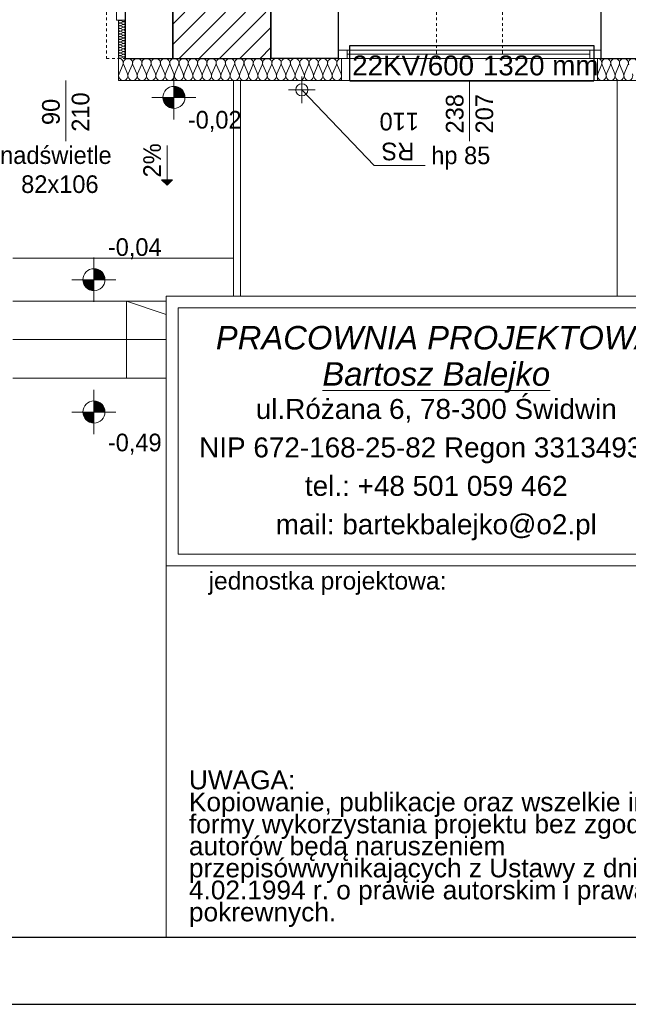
# Model space of a CAD drawing. Extents: x -220425 to -93252, y -20065 to 80294.
# Tile 9 of 103: x -178209 to -172693, y -18591 to -9665. Entities that reach past the tile are written whole.
import ezdxf
from ezdxf.lldxf.tags import DXFTag

# ---------------------------------------------------------------- set-up
doc = ezdxf.new("R2010")
doc.units = 0
doc.header["$MEASUREMENT"] = 0
doc.set_wipeout_variables(frame=1)
doc.linetypes.add('Hidden Line', pattern=[50, 25, -25])
for name, color, linetype in [('#kan_san-op', 34, 'Continuous'), ('_TABELA', 7, 'Continuous'), ('Drzwi ArchiCAD', 7, 'Continuous'), ('IS_Text_Odbiornikow_Therm', 7, 'Continuous')]:
    doc.layers.add(name, color=color, linetype=linetype)
for name, color, linetype, lineweight in [('#ks', 34, 'Continuous', 30), ('Arch rynny_Nr_Pióra__21', 7, 'Continuous', 9), ('Arch schody_Nr_Pióra__21', 7, 'Continuous', 9), ('arch spadki_Nr_Pióra__21', 7, 'Continuous', 9), ('ARCH TABELA_Nr_Pióra__21', 7, 'Continuous', 9), ('ARCH TABELA_Nr_Pióra__7', 7, 'Continuous', 13), ('Arch wyburzenia_Nr_Pióra__46', 5, 'Continuous', 13), ('Arch ściany nośne_Nr_Pióra__21', 7, 'Continuous', 9), ('Arch ściany nośne_Nr_Pióra__27', 7, 'Continuous', 30), ('INWENT RZĘDNE_Nr_Pióra__21', 7, 'Continuous', 9), ('INWENT.ŚCIANY_Nr_Pióra__1', 7, 'Continuous', 25), ('INWENT.ŚCIANY_Nr_Pióra__101', 8, 'Continuous', 13), ('PODKŁAD', 252, 'Continuous', 35), ('RAMKA', 255, 'Continuous', 35)]:
    doc.layers.add(name, color=color, linetype=linetype, lineweight=lineweight)
for name, color, linetype, lineweight, true_color in [('Arch drzwi_Nr_Pióra__4', 7, 'Continuous', 9, 0x029e21), ('Arch ocieplenie_Nr_Pióra__22', 7, 'Continuous', 9, 0x7f7f7f), ('Arch okna_Nr_Pióra__4', 7, 'Continuous', 9, 0x029e21)]:
    doc.layers.add(name, color=color, linetype=linetype, lineweight=lineweight, true_color=true_color)
doc.styles.add('GENERATED_STYLE_10', font='ariali.ttf')
doc.styles.add('GENERATED_STYLE_2', font='txt')
doc.styles.add('GENERATED_STYLE_6', font='txt')
doc.styles.add('GENERATED_STYLE_9', font='arial.ttf')
doc.styles.get("Standard").update_dxf_attribs({"font": 'txt', "bigfont": 'BIGFONT.SHX'})
tags = doc.linetypes.add('SOLID', pattern=[10, 10, 0]).pattern_tags.tags
tags[6:7] = [DXFTag(74, 4), DXFTag(75, 0), DXFTag(340, '0'), DXFTag(46, 0.0), DXFTag(50, 0.0), DXFTag(44, 0.0), DXFTag(45, 0.0)]
tags[4:5] = [DXFTag(74, 4), DXFTag(75, 0), DXFTag(340, '0'), DXFTag(46, 0.0), DXFTag(50, 0.0), DXFTag(44, 0.0), DXFTag(45, 0.0)]

# ---------------------------------------------------------------- blocks, each defined once
blk = doc.blocks.new('parter')
at = {"layer": 'Arch schody_Nr_Pióra__21', "linetype": 'Continuous'}
blk.add_hatch(color=252, dxfattribs=at).paths.add_polyline_path([(-176873, -11165.1), (-176923, -11115.1), (-176823, -11115.1)], flags=0)
at = {"layer": 'Arch ściany nośne_Nr_Pióra__21', "linetype": 'Continuous'}
h = blk.add_hatch(dxfattribs=at)
h.set_pattern_fill('Common_Brick', color=252, style=0, pattern_type=2)
h.set_pattern_definition([(45, (0, 0), (-91.92388, 91.92388), [])])
h.paths.add_polyline_path([(-175932.4, -9595.1), (-176822.4, -9595.1), (-176822.4, -10015.1), (-175932.4, -10015.1)], flags=0)
at = {"layer": 'INWENT RZĘDNE_Nr_Pióra__21', "linetype": 'Continuous'}
for points in [[(-176811.5, -10369.6), (-176711.5, -10369.6), (-176719.1, -10331.4), (-176740.8, -10298.9), (-176773.2, -10277.2), (-176811.5, -10269.6)], [(-176811.5, -10369.6), (-176911.5, -10369.6), (-176903.9, -10407.9), (-176882.2, -10440.3), (-176849.8, -10462), (-176811.5, -10469.6)], [(-177536.4, -12021.9), (-177436.4, -12021.9), (-177444, -11983.7), (-177465.7, -11951.2), (-177498.1, -11929.5), (-177536.4, -11921.9)], [(-177536.4, -12021.9), (-177636.4, -12021.9), (-177628.8, -12060.2), (-177607.1, -12092.6), (-177574.6, -12114.3), (-177536.4, -12121.9)], [(-177536.4, -13221.3), (-177436.4, -13221.3), (-177444, -13183), (-177465.7, -13150.6), (-177498.1, -13128.9), (-177536.4, -13121.3)], [(-177536.4, -13221.3), (-177636.4, -13221.3), (-177628.8, -13259.6), (-177607.1, -13292), (-177574.6, -13313.7), (-177536.4, -13321.3)]]:
    blk.add_hatch(color=252, dxfattribs=at).paths.add_polyline_path(points, flags=0)
at = {"layer": 'Arch ocieplenie_Nr_Pióra__22', "color": 252, "linetype": 'Continuous'}
for p, q in [((-177294.5, -9671.2), (-177270.3, -9681.4)), ((-177270.3, -9683.5), (-177294.5, -9693.8)), ((-177294.5, -9695.8), (-177270.3, -9706.1)), ((-177270.3, -9708.1), (-177294.5, -9718.4)), ((-177294.5, -9720.5), (-177270.3, -9730.7)), ((-177270.3, -9732.8), (-177294.5, -9743)), ((-177294.5, -9745.1), (-177270.3, -9755.4)), ((-177270.3, -9757.4), (-177294.5, -9767.7)), ((-177294.5, -9769.8), (-177270.3, -9780)), ((-177270.3, -9782.1), (-177294.5, -9792.3)), ((-177294.5, -9794.4), (-177270.3, -9804.6)), ((-177270.3, -9806.7), (-177294.5, -9817)), ((-177294.5, -9819), (-177270.3, -9829.3)), ((-177270.3, -9831.4), (-177294.5, -9841.6)), ((-177294.5, -9843.7), (-177270.3, -9853.9)), ((-177270.3, -9856), (-177294.5, -9866.3)), ((-177294.5, -9868.3), (-177270.3, -9878.6)), ((-177270.3, -9880.6), (-177294.5, -9890.9)), ((-177294.5, -9893), (-177270.3, -9903.2)), ((-177270.3, -9905.3), (-177294.5, -9915.5)), ((-177294.5, -9917.6), (-177270.3, -9927.9)), ((-177270.3, -9929.9), (-177294.5, -9940.2)), ((-177294.5, -9942.3), (-177270.3, -9952.5)), ((-177270.3, -9954.6), (-177294.5, -9964.8)), ((-177294.5, -9966.9), (-177270.3, -9977.1)), ((-177270.3, -9979.2), (-177294.5, -9989.5)), ((-177294.5, -9991.5), (-177270.3, -10001.8)), ((-177308.8, -10155.6), (-177273.8, -10074.7)), ((-177270.3, -10003.9), (-177294.5, -10014.1)), ((-177266.8, -10074.7), (-177231.8, -10155.6)), ((-177224.7, -10155.6), (-177189.7, -10074.7)), ((-177182.6, -10074.7), (-177147.6, -10155.6)), ((-177140.5, -10155.6), (-177105.5, -10074.7)), ((-177098.4, -10074.7), (-177063.4, -10155.6)), ((-177056.3, -10155.6), (-177021.3, -10074.7)), ((-177014.3, -10074.7), (-176979.3, -10155.6)), ((-176972.2, -10155.6), (-176937.2, -10074.7)), ((-176930.1, -10074.7), (-176895.1, -10155.6)), ((-176888, -10155.6), (-176853, -10074.7)), ((-176845.9, -10074.7), (-176810.9, -10155.6)), ((-176803.8, -10155.6), (-176768.8, -10074.7)), ((-176761.8, -10074.7), (-176726.8, -10155.6)), ((-176719.7, -10155.6), (-176684.7, -10074.7)), ((-176677.6, -10074.7), (-176642.6, -10155.6)), ((-176635.5, -10155.6), (-176600.5, -10074.7)), ((-176593.4, -10074.7), (-176558.4, -10155.6)), ((-176551.3, -10155.6), (-176516.3, -10074.7)), ((-176509.3, -10074.7), (-176474.3, -10155.6)), ((-176467.2, -10155.6), (-176432.2, -10074.7)), ((-176425.1, -10074.7), (-176390.1, -10155.6)), ((-176383, -10155.6), (-176348, -10074.7)), ((-176340.9, -10074.7), (-176305.9, -10155.6)), ((-176298.8, -10155.6), (-176263.8, -10074.7)), ((-176256.8, -10074.7), (-176221.8, -10155.6)), ((-176214.7, -10155.6), (-176179.7, -10074.7)), ((-176172.6, -10074.7), (-176137.6, -10155.6)), ((-176130.5, -10155.6), (-176095.5, -10074.7)), ((-176088.4, -10074.7), (-176053.4, -10155.6)), ((-176046.3, -10155.6), (-176011.3, -10074.7)), ((-176004.3, -10074.7), (-175969.3, -10155.6)), ((-175962.2, -10155.6), (-175927.2, -10074.7)), ((-175920.1, -10074.7), (-175885.1, -10155.6)), ((-175878, -10155.6), (-175843, -10074.7)), ((-175835.9, -10074.7), (-175800.9, -10155.6)), ((-175793.8, -10155.6), (-175758.8, -10074.7)), ((-175751.8, -10074.7), (-175716.8, -10155.6)), ((-175709.7, -10155.6), (-175674.7, -10074.7)), ((-175667.6, -10074.7), (-175632.6, -10155.6)), ((-175625.5, -10155.6), (-175590.5, -10074.7)), ((-175583.4, -10074.7), (-175548.4, -10155.6)), ((-175541.3, -10155.6), (-175506.3, -10074.7)), ((-175499.3, -10074.7), (-175464.3, -10155.6)), ((-175457.2, -10155.6), (-175422.2, -10074.7)), ((-175415.1, -10074.7), (-175380.1, -10155.6)), ((-175373, -10155.6), (-175338, -10074.7)), ((-175330.9, -10074.7), (-175295.9, -10155.6)), ((-172969, -10155.6), (-172935.7, -10074.7)), ((-172929, -10074.7), (-172895.7, -10155.6)), ((-172889, -10155.6), (-172855.7, -10074.7)), ((-172849, -10074.7), (-172815.7, -10155.6)), ((-172809, -10155.6), (-172775.7, -10074.7)), ((-172769, -10074.7), (-172735.7, -10155.6)), ((-172729, -10155.6), (-172695.7, -10074.7))]:
    blk.add_line(p, q, dxfattribs=at)
for centre, major_axis, ratio, start_param, end_param in [((-177299.6, -9682.5), (12.8, 0), 0.965572, 1.158003, 5.125183), ((-177299.6, -9707.1), (12.8, 0), 0.965572, 1.158003, 5.125183), ((-177299.6, -9731.8), (12.8, 0), 0.965572, 1.158003, 5.125183), ((-177265.1, -9670.1), (12.8, 0), 0.965572, 4.299596, 6.283185), ((-177265.1, -9694.8), (12.8, 0), 0.965572, 4.299595, 8.266774), ((-177265.1, -9719.4), (12.8, 0), 0.965572, 4.299595, 8.266774), ((-177299.6, -9756.4), (12.8, 0), 0.965572, 1.158003, 5.125183), ((-177299.6, -9781), (12.8, 0), 0.965572, 1.158003, 5.125183), ((-177299.6, -9805.7), (12.8, 0), 0.965572, 1.158003, 5.125183), ((-177299.6, -9830.3), (12.8, 0), 0.965572, 1.158003, 5.125183), ((-177265.1, -9744.1), (12.8, 0), 0.965572, 4.299595, 8.266774), ((-177265.1, -9768.7), (12.8, 0), 0.965572, 4.299595, 8.266774), ((-177265.1, -9793.4), (12.8, 0), 0.965572, 4.299595, 8.266774), ((-177265.1, -9818), (12.8, 0), 0.965572, 4.299595, 8.266774), ((-177299.6, -9855), (12.8, 0), 0.965572, 1.158003, 5.125183), ((-177299.6, -9879.6), (12.8, 0), 0.965572, 1.158003, 5.125183), ((-177299.6, -9904.3), (12.8, 0), 0.965572, 1.158003, 5.125183), ((-177265.1, -9842.6), (12.8, 0), 0.965572, 4.299595, 8.266774), ((-177265.1, -9867.3), (12.8, 0), 0.965572, 4.299595, 8.266774), ((-177265.1, -9891.9), (12.8, 0), 0.965572, 4.299595, 8.266774), ((-177265.1, -9916.6), (12.8, 0), 0.965572, 4.299595, 8.266774), ((-177299.6, -9928.9), (12.8, 0), 0.965572, 1.158003, 5.125183), ((-177299.6, -9953.5), (12.8, 0), 0.965572, 1.158003, 5.125183), ((-177299.6, -9978.2), (12.8, 0), 0.965572, 1.158003, 5.125183), ((-177299.6, -10002.8), (12.8, 0), 0.965572, 1.158003, 5.125183), ((-177265.1, -9941.2), (12.8, 0), 0.965572, 4.299595, 8.266774), ((-177265.1, -9965.9), (12.8, 0), 0.965572, 4.299595, 8.266774), ((-177265.1, -9990.5), (12.8, 0), 0.965572, 4.299595, 8.266774), ((-177312.4, -10057.7), (0, 42.5), 0.989367, 4.299596, 6.283185), ((-177228.2, -10057.7), (0, 42.5), 0.989367, 4.299595, 8.266774), ((-177265.1, -10015.1), (12.8, 0), 0.965572, 0, 1.983589), ((-177144, -10057.7), (0, 42.5), 0.989367, 4.299595, 8.266774), ((-177059.9, -10057.7), (0, 42.5), 0.989367, 4.299595, 8.266774), ((-176975.7, -10057.7), (0, 42.5), 0.989367, 4.299595, 8.266774), ((-176891.5, -10057.7), (0, 42.5), 0.989367, 4.299595, 8.266774), ((-176807.4, -10057.7), (0, 42.5), 0.989367, 4.299595, 8.266774), ((-176723.2, -10057.7), (0, 42.5), 0.989367, 4.299595, 8.266774), ((-176639, -10057.7), (0, 42.5), 0.989367, 4.299595, 8.266774), ((-176554.9, -10057.7), (0, 42.5), 0.989367, 4.299595, 8.266774), ((-176470.7, -10057.7), (0, 42.5), 0.989367, 4.299595, 8.266774), ((-176386.5, -10057.7), (0, 42.5), 0.989367, 4.299595, 8.266774), ((-176302.4, -10057.7), (0, 42.5), 0.989367, 4.299595, 8.266774), ((-176218.2, -10057.7), (0, 42.5), 0.989367, 4.299595, 8.266774), ((-176134, -10057.7), (0, 42.5), 0.989367, 4.299595, 8.266774), ((-176049.9, -10057.7), (0, 42.5), 0.989367, 4.299595, 8.266774), ((-175965.7, -10057.7), (0, 42.5), 0.989367, 4.299595, 8.266774), ((-175881.5, -10057.7), (0, 42.5), 0.989367, 4.299595, 8.266774), ((-175797.4, -10057.7), (0, 42.5), 0.989367, 4.299595, 8.266774), ((-175713.2, -10057.7), (0, 42.5), 0.989367, 4.299595, 8.266774), ((-175629, -10057.7), (0, 42.5), 0.989367, 4.299595, 8.266774), ((-175544.9, -10057.7), (0, 42.5), 0.989367, 4.299595, 8.266774), ((-175460.7, -10057.7), (0, 42.5), 0.989367, 4.299595, 8.266774), ((-175376.5, -10057.7), (0, 42.5), 0.989367, 4.299595, 8.266774), ((-175292.4, -10057.7), (0, 42.5), 0.989367, 0, 1.983589), ((-172972.4, -10057.7), (0, 42.5), 0.940388, 4.299596, 6.283185), ((-172892.4, -10057.7), (0, 42.5), 0.940388, 4.299595, 8.266774), ((-172812.4, -10057.7), (0, 42.5), 0.940388, 4.299595, 8.266774), ((-172732.4, -10057.7), (0, 42.5), 0.940388, 4.299595, 8.266774), ((-172652.4, -10057.7), (0, 42.5), 0.940388, 4.299595, 8.266774), ((-177270.3, -10172.6), (0, 42.5), 0.989367, 1.158003, 5.125183), ((-177186.1, -10172.6), (0, 42.5), 0.989367, 1.158003, 5.125183), ((-177102, -10172.6), (0, 42.5), 0.989367, 1.158003, 5.125183), ((-177017.8, -10172.6), (0, 42.5), 0.989367, 1.158003, 5.125183), ((-176933.6, -10172.6), (0, 42.5), 0.989367, 1.158003, 5.125183), ((-176849.5, -10172.6), (0, 42.5), 0.989367, 1.158003, 5.125183), ((-176765.3, -10172.6), (0, 42.5), 0.989367, 1.158003, 5.125183), ((-176681.1, -10172.6), (0, 42.5), 0.989367, 1.158003, 5.125183), ((-176597, -10172.6), (0, 42.5), 0.989367, 1.158003, 5.125183), ((-176512.8, -10172.6), (0, 42.5), 0.989367, 1.158003, 5.125183), ((-176428.6, -10172.6), (0, 42.5), 0.989367, 1.158003, 5.125183), ((-176344.5, -10172.6), (0, 42.5), 0.989367, 1.158003, 5.125183), ((-176260.3, -10172.6), (0, 42.5), 0.989367, 1.158003, 5.125183), ((-176176.1, -10172.6), (0, 42.5), 0.989367, 1.158003, 5.125183), ((-176092, -10172.6), (0, 42.5), 0.989367, 1.158003, 5.125183), ((-176007.8, -10172.6), (0, 42.5), 0.989367, 1.158003, 5.125183), ((-175923.6, -10172.6), (0, 42.5), 0.989367, 1.158003, 5.125183), ((-175839.5, -10172.6), (0, 42.5), 0.989367, 1.158003, 5.125183), ((-175755.3, -10172.6), (0, 42.5), 0.989367, 1.158003, 5.125183), ((-175671.1, -10172.6), (0, 42.5), 0.989367, 1.158003, 5.125183), ((-175587, -10172.6), (0, 42.5), 0.989367, 1.158003, 5.125183), ((-175502.8, -10172.6), (0, 42.5), 0.989367, 1.158003, 5.125183), ((-175418.6, -10172.6), (0, 42.5), 0.989367, 1.158003, 5.125183), ((-175334.5, -10172.6), (0, 42.5), 0.989367, 1.158003, 5.125183), ((-172932.4, -10172.6), (0, 42.5), 0.940388, 1.158003, 5.125183), ((-172852.4, -10172.6), (0, 42.5), 0.940388, 1.158003, 5.125183), ((-172772.4, -10172.6), (0, 42.5), 0.940388, 1.158003, 5.125183), ((-172692.4, -10172.6), (0, 42.5), 0.940388, 1.158003, 5.125183)]:
    blk.add_ellipse(centre, major_axis=major_axis, ratio=ratio, start_param=start_param, end_param=end_param, dxfattribs=at)
at = {"layer": 'Arch okna_Nr_Pióra__4', "color": 252, "linetype": 'Continuous'}
for p, q in [((-177332.4, -9595.1), (-177332.4, -9670.1)), ((-177332.4, -9670.1), (-177252.4, -9670.1)), ((-175322.4, -9940.1), (-172942.4, -9940.1)), ((-175242.4, -9940.1), (-175242.4, -10015.1)), ((-175242.4, -9977.6), (-173042.4, -9977.6)), ((-173042.4, -9940.1), (-173042.4, -10015.1)), ((-175322.4, -10015.1), (-172942.4, -10015.1)), ((-177792.4, -10215.1), (-177792.4, -10765.1)), ((-175292.4, -10215.1), (-172972.4, -10215.1)), ((-174132.4, -10215.1), (-174132.4, -10765.1))]:
    blk.add_line(p, q, dxfattribs=at)
at = {"layer": 'Arch rynny_Nr_Pióra__21', "color": 252, "linetype": 'Continuous'}
for p, q in [((-175652.4, -10180.1), (-175652.4, -10420.1)), ((-175532.4, -10300.1), (-175772.4, -10300.1)), ((-174997.2, -10986.5), (-175652.4, -10300.1)), ((-174534.5, -10986.5), (-174997.2, -10986.5))]:
    blk.add_line(p, q, dxfattribs=at)
blk.add_circle((-175652.4, -10300.1), 55, dxfattribs=at)
at = {"layer": 'Arch schody_Nr_Pióra__21', "color": 252, "linetype": 'Continuous'}
for p, q in [((-176272.4, -10215.2), (-176272.4, -12915.2)), ((-176207.4, -10215.2), (-176207.4, -12915.2)), ((-172792.4, -10215.1), (-172792.4, -17665.1)), ((-176873, -10805.1), (-176873, -11115.1)), ((-176923, -11115.1), (-176823, -11115.1)), ((-176873, -11165.1), (-176923, -11115.1)), ((-176873, -11165.1), (-176823, -11115.1)), ((-176272.4, -11825.2), (-178272.4, -11825.2)), ((-176207.4, -12215.2), (-178272.4, -12215.2)), ((-177242.4, -12215.2), (-176207.4, -12565.2)), ((-177242.4, -12915.2), (-177242.4, -12215.2)), ((-176207.4, -12565.2), (-178272.4, -12565.2)), ((-176207.4, -12915.2), (-178272.4, -12915.2)), ((-176267.4, -12915.2), (-176267.4, -14115.2)), ((-176207.4, -14175.2), (-176207.4, -12915.2)), ((-176267.4, -14115.2), (-176772.4, -14115.2)), ((-176772.4, -17665.1), (-176772.4, -14115.2)), ((-176207.4, -14175.2), (-176712.4, -14175.2)), ((-176712.4, -17665.1), (-176712.4, -14175.2)), ((-176772.4, -17665.1), (-172792.4, -17665.1)), ((-176772.4, -17865.1), (-176772.4, -17665.1)), ((-176772.4, -17865.1), (-169352.4, -17865.1))]:
    blk.add_line(p, q, dxfattribs=at)
at = {"layer": 'Arch wyburzenia_Nr_Pióra__46', "color": 252, "linetype": 'Continuous'}
for p, q in [((-177312.4, -9670.1), (-177312.4, -10215.1)), ((-175292.4, -10215.1), (-175292.4, -10015.1)), ((-172972.4, -10015.1), (-172972.4, -10215.1)), ((-177312.4, -10215.1), (-175292.4, -10215.1)), ((-172972.4, -10215.1), (-172412.4, -10215.1))]:
    blk.add_line(p, q, dxfattribs=at)
at = {"layer": 'Arch ściany nośne_Nr_Pióra__27', "color": 252, "linetype": 'Continuous'}
for p, q in [((-176822.4, -9595.1), (-176822.4, -10015.1)), ((-175932.4, -10015.1), (-175932.4, -9595.1)), ((-176822.4, -10015.1), (-175932.4, -10015.1))]:
    blk.add_line(p, q, dxfattribs=at)
at = {"layer": 'INWENT RZĘDNE_Nr_Pióra__21', "color": 252, "linetype": 'Continuous'}
for p, q in [((-176811.5, -10569.6), (-176811.5, -10169.6)), ((-177011.5, -10369.6), (-176611.5, -10369.6)), ((-177536.4, -12221.9), (-177536.4, -11821.9)), ((-177736.4, -12021.9), (-177336.4, -12021.9)), ((-177536.4, -13421.3), (-177536.4, -13021.3)), ((-177736.4, -13221.3), (-177336.4, -13221.3))]:
    blk.add_line(p, q, dxfattribs=at)
for centre in [(-176811.5, -10369.6), (-177536.4, -12021.9), (-177536.4, -13221.3)]:
    blk.add_circle(centre, 100, dxfattribs=at)
at = {"layer": 'INWENT.ŚCIANY_Nr_Pióra__1', "color": 252, "linetype": 'Continuous'}
for p, q in [((-177252.4, -9595.1), (-177252.4, -10015.1)), ((-176822.4, -10015.1), (-176822.4, -9595.1)), ((-175932.4, -9595.1), (-175932.4, -10015.1)), ((-175322.4, -9595.1), (-175322.4, -10015.1)), ((-172942.4, -9595.1), (-172942.4, -10015.1)), ((-177252.4, -10015.1), (-176822.4, -10015.1)), ((-175322.4, -10015.1), (-175932.4, -10015.1)), ((-172942.4, -10015.1), (-172482.4, -10015.1))]:
    blk.add_line(p, q, dxfattribs=at)
at = {"layer": 'INWENT.ŚCIANY_Nr_Pióra__101', "color": 252, "linetype": 'Hidden Line'}
for p, q in [((-177422.4, -9595.1), (-177422.4, -10015.1)), ((-174432.4, -9595.1), (-174432.4, -10015.1)), ((-173832.4, -9595.1), (-173832.4, -10015.1)), ((-177422.4, -10015.1), (-177252.4, -10015.1)), ((-174432.4, -10015.1), (-173832.4, -10015.1))]:
    blk.add_line(p, q, dxfattribs=at)
at = {"layer": 'Arch drzwi_Nr_Pióra__4', "color": 252, "linetype": 'Continuous', "style": 'GENERATED_STYLE_6'}
for s, p in [('210', (-177577.9, -10680.6)), ('90', (-177846.6, -10619.7))]:
    blk.add_text(s, height=160, rotation=90, dxfattribs=at).set_placement(p)
for s, p in [('nadświetle', (-178386.7, -10972.5)), ('82x106', (-178196.2, -11235.7))]:
    blk.add_text(s, height=160, dxfattribs=at).set_placement(p)
at = {"layer": 'Arch okna_Nr_Pióra__4', "color": 252, "linetype": 'Continuous', "style": 'GENERATED_STYLE_6'}
for s, p in [('238', (-174186.6, -10695.9)), ('207', (-173917.9, -10695.9))]:
    blk.add_text(s, height=160, rotation=90, dxfattribs=at).set_placement(p)
blk.add_text('hp 85', height=160, dxfattribs=at).set_placement((-174479, -10974.5))
at = {"layer": 'Arch rynny_Nr_Pióra__21', "color": 252, "linetype": 'Continuous', "style": 'GENERATED_STYLE_6'}
for s, p in [('110', (-174590.6, -10508.4)), ('RS', (-174632.5, -10779.2))]:
    blk.add_text(s, height=160, rotation=180, dxfattribs=at).set_placement(p)
at = {"layer": 'arch spadki_Nr_Pióra__21', "color": 252, "linetype": 'Continuous', "style": 'GENERATED_STYLE_6'}
blk.add_text('2%', height=160, rotation=90, dxfattribs=at).set_placement((-176929.3, -11094.7))
at = {"layer": 'INWENT RZĘDNE_Nr_Pióra__21', "color": 252, "char_height": 160, "attachment_point": 7, "style": 'GENERATED_STYLE_2'}
for s, insert in [('{-0,02}', (-176685.7, -10681.5)), ('{-0,04}', (-177410.5, -11835.7)), ('{-0,49}', (-177410.5, -13607.3))]:
    blk.add_mtext(s, dxfattribs=dict(at, insert=insert))
blk = doc.blocks.new('A$C382C6C0C')
at = {"layer": '#ks', "color": 7, "lineweight": -3}
for p, q in [((0, -2848), (3890.49, -2848)), ((-248.51, -2909), (3951.49, -2909))]:
    blk.add_line(p, q, dxfattribs=at)
blk = doc.blocks.new('A$C689C700D')
at = {"layer": '#ks', "color": 1, "lineweight": 35, "xscale": 10, "yscale": 10, "zscale": 10}
blk.add_blockref('A$C382C6C0C', (-37652.8, 28364), dxfattribs=at)
blk = doc.blocks.new('A$C68A3096F')
at = {"layer": 'RAMKA'}
blk.add_blockref('A$C689C700D', (2590, 0), dxfattribs=at)

msp = doc.modelspace()

# ---------------------------------------------------------------- linework, layer by layer
at = {"layer": 'IS_Text_Odbiornikow_Therm', "color": 18, "linetype": 'SOLID', "ltscale": 10, "true_color": 0x000000}
for p, q in [((-175215.7, -10218), (-175215.7, -9898)), ((-175215.7, -9898), (-173005.7, -9898)), ((-173005.7, -9898), (-173005.7, -10218)), ((-175215.7, -10218), (-173005.7, -10218))]:
    msp.add_line(p, q, dxfattribs=at)

# ---------------------------------------------------------------- block references
at = {"layer": 'PODKŁAD'}
msp.add_blockref('parter', (0, 0), dxfattribs=at)
msp.add_blockref('parter', (0, 0), dxfattribs=at)

# ---------------------------------------------------------------- texts
at = {"layer": 'IS_Text_Odbiornikow_Therm', "color": 18, "linetype": 'SOLID', "ltscale": 10, "true_color": 0x000000, "char_height": 180, "attachment_point": 7}
for s, insert in [('\\fArial|b0|i0;22KV/600', (-175195.7, -10172)), ('\\fArial|b0|i0;1320 mm', (-174011.3, -10172))]:
    msp.add_mtext(s, dxfattribs=dict(at, insert=insert))

# ---------------------------------------------------------------- next in the draw order: wipeouts: each hides what was drawn before it
msp.add_wipeout([(-176880.3, -12169.9), (-159380.3, -12169.9), (-159380.3, -17981.1), (-176880.3, -17981.1)]).dxf.layer = 'Drzwi ArchiCAD'

# ---------------------------------------------------------------- next in the draw order: linework, layer by layer
at = {"layer": 'ARCH TABELA_Nr_Pióra__21', "linetype": 'Continuous'}
for p, q in [((-176880.3, -12169.9), (-171986.6, -12169.9)), ((-176880.3, -17981.1), (-176880.3, -12169.9)), ((-176880.3, -12169.9), (-159380.3, -12169.9)), ((-176773.9, -14510.4), (-176773.9, -12276.3)), ((-176773.9, -12276.3), (-172093, -12276.3)), ((-176773.9, -14510.4), (-172093, -14510.4)), ((-176880.3, -14616.8), (-171986.6, -14616.8)), ((-176880.3, -17981.1), (-171986.6, -17981.1))]:
    msp.add_line(p, q, dxfattribs=at)

# ---------------------------------------------------------------- next in the draw order: texts
at = {"layer": 'ARCH TABELA_Nr_Pióra__7', "linetype": 'Continuous', "insert": (-174433.5, -12441.3), "char_height": 212.766, "attachment_point": 2, "line_spacing_factor": 0.926719, "style": 'GENERATED_STYLE_10'}
msp.add_mtext('{PRACOWNIA PROJEKTOWA\\P\\LBartosz Balejko}', dxfattribs=at)
at = {"layer": 'ARCH TABELA_Nr_Pióra__7', "linetype": 'Continuous', "style": 'GENERATED_STYLE_9'}
for s, insert, char_height, width, attachment_point, line_spacing_factor in [('{ul.Różana 6, 78-300 Świdwin\\PNIP 672-168-25-82 Regon 331349321\\Ptel.: +48 501 059 462\\Pmail: bartekbalejko@o2.pl}', (-174433.5, -13103.2), 180.852, 4680.851, 2, 1.156383), ('{UWAGA:\\PKopiowanie, publikacje oraz wszelkie inne formy wykorzystania projektu bez zgody autorów będą naruszeniem przepisówwynikających z Ustawy z dnia 4.02.1994 r. o prawie autorskim i prawach pokrewnych.}', (-176675.2, -16471.4), 170.2128, 4483.408, 1, 0.703415)]:
    msp.add_mtext(s, dxfattribs=dict(at, insert=insert, char_height=char_height, width=width, attachment_point=attachment_point, line_spacing_factor=line_spacing_factor))
at = {"layer": 'ARCH TABELA_Nr_Pióra__7', "linetype": 'Continuous', "insert": (-176497.3, -14671.4), "char_height": 159.58, "attachment_point": 1, "style": 'GENERATED_STYLE_9'}
msp.add_mtext('{jednostka projektowa:}', dxfattribs=at)

# ---------------------------------------------------------------- next in the draw order: wipeouts: each hides what was drawn before it
at = {"ltscale": 10}
msp.add_wipeout([(-200770.3, 11108.9), (-158770.3, 11108.9), (-159380.3, 10498.9), (-198285.2, 10498.9), (-198285.2, -17981.1), (-159380.3, -17981.1), (-158770.3, -18591.1), (-200770.3, -18591.1)], dxfattribs=at).dxf.layer = '#kan_san-op'

# ---------------------------------------------------------------- next in the draw order: block references
at = {"layer": '_TABELA', "color": 7}
msp.add_blockref('A$C68A3096F', (-163222.4, -17865.1), dxfattribs=at)

doc.saveas('drawing.dxf')
